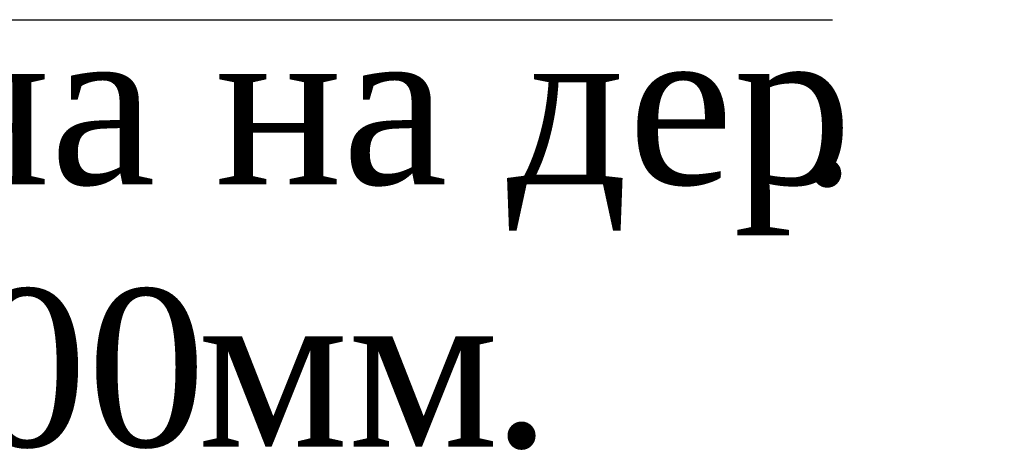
# Model space of a CAD drawing. Header units: millimetres. Extents: x 2063114 to 14983986, y -126020516 to 213791.
# Tile 88 of 256: x 2456772 to 2458650, y -1650770 to -1649950. Entities that reach past the tile are written whole.
import ezdxf

# ---------------------------------------------------------------- set-up
doc = ezdxf.new("R2010")
doc.units = ezdxf.units.MM
doc.layers.add('Format', color=7, linetype='Continuous', lineweight=35)
doc.styles.add('Times New Roman', font='times.ttf')

msp = doc.modelspace()

# ---------------------------------------------------------------- linework, layer by layer
at = {"layer": 'Format', "color": 0, "lineweight": 25}
msp.add_line((2453551.72956, -1649950.4353), (2458321.96959, -1649950.4353), dxfattribs=at)

# ---------------------------------------------------------------- texts
at = {"lineweight": 30, "style": 'Times New Roman'}
for s, p in [('возможна замена на дер', (2453716.75905, -1650264.31861)), ('.', (2458255.4757, -1650264.31861)), ('100', (2456447.25653, -1650764.31861)), ('мм', (2457111.71219, -1650764.31861)), ('.', (2457672.34665, -1650764.31861))]:
    msp.add_text(s, height=300, dxfattribs=at).set_placement(p)

doc.saveas('drawing.dxf')
